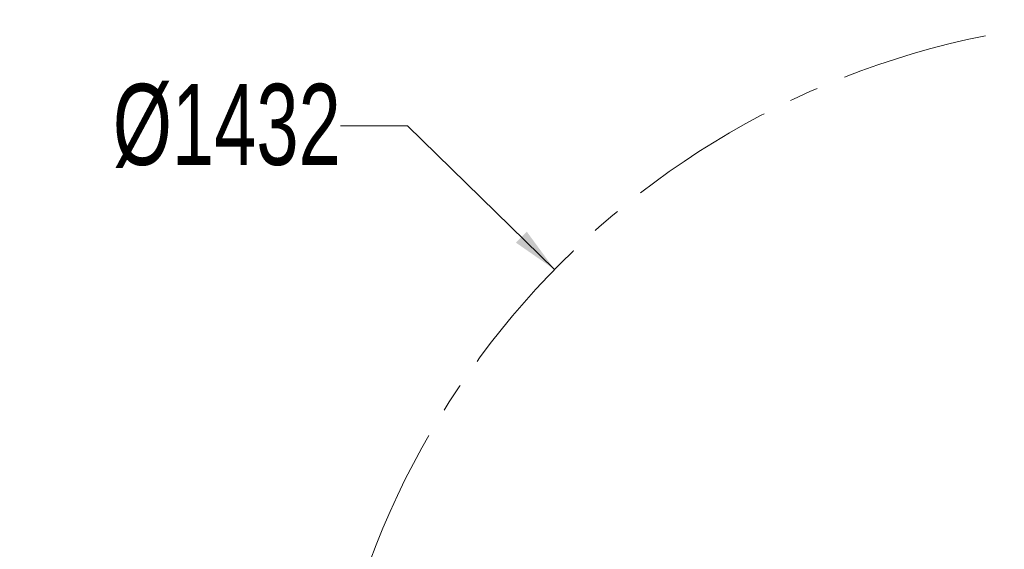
# Model space of a CAD drawing. Header units: millimetres. Extents: x 0 to 840, y 0 to 594.
# Tile 6 of 28: x 90 to 175, y 398 to 444. Entities that reach past the tile are written whole.
import ezdxf

# ---------------------------------------------------------------- set-up
doc = ezdxf.new("R2010")
doc.units = ezdxf.units.MM
doc.linetypes.add('CENTERX2', pattern=[20.32, 12.7, -2.54, 2.54, -2.54])
doc.layers.get('0').update_dxf_attribs({"lineweight": 18})
doc.layers.add('标注层', color=150, linetype='Continuous', lineweight=18)
doc.styles.add('SLDTEXTSTYLE1', font='txt', dxfattribs={"width": 0.7})
doc.dimstyles.new('SLDDIMSTYLE1', dxfattribs={"dimtxt": 7, "dimasz": 4, "dimexe": 0, "dimexo": 0.0625, "dimgap": 1.75, "dimtad": 0, "dimtih": 1, "dimtoh": 1, "dimdec": 0, "dimlfac": 10, "dimzin": 12, "dimdsep": 46, "dimtxsty": 'SLDTEXTSTYLE1', "dimcen": 0, "dimdle": 8, "dimadec": 0, "dimazin": 3, "dimtfac": 1, "dimtdec": 3, "dimtofl": 0, "dimtmove": 0, "dimatfit": 3, "dimfxl": 1, "dimfrac": 2, "dimtolj": 1, "dimarcsym": 0})

# ---------------------------------------------------------------- blocks, each defined once
blk = doc.blocks.new('*X33')
at = {"layer": '标注层', "linetype": 'Continuous'}
blk.add_hatch(color=0, dxfattribs=at).paths.add_polyline_path([(136.339, 421.995), (133.944, 425.267), (133.012, 424.313)], flags=0)
at = {"layer": '标注层', "color": 0, "linetype": 'Continuous'}
for q in [(117.874, 434.391), (136.339, 421.995)]:
    blk.add_line((123.649, 434.391), q, dxfattribs=at)
at = {"layer": '标注层', "color": 0, "insert": (108.061, 434.391), "char_height": 7, "width": 35.75084, "attachment_point": 5, "style": 'SLDTEXTSTYLE1'}
blk.add_mtext('%%C1432', dxfattribs=at)

msp = doc.modelspace()

# ---------------------------------------------------------------- linework, layer by layer
at = {"color": 7, "linetype": 'CENTERX2', "lineweight": 18}
msp.add_arc((187.559, 371.964), 71.6, 20, 340, dxfattribs=at)

# ---------------------------------------------------------------- dimensions: what is measured, and where the dimension line sits
at = {"layer": '标注层', "color": 7}
dim = msp.add_diameter_dim_2p(p1=(238.778, 321.933), p2=(136.339, 421.995), dimstyle='SLDDIMSTYLE1', override={"dimpost": '%%C<>', "dimsah": 1}, dxfattribs=at)
dim.commit()
dim.dimension.update_dxf_attribs({"geometry": '*X33', "text_midpoint": (123.649, 434.391), "dimtype": 163})

doc.saveas('drawing.dxf')
